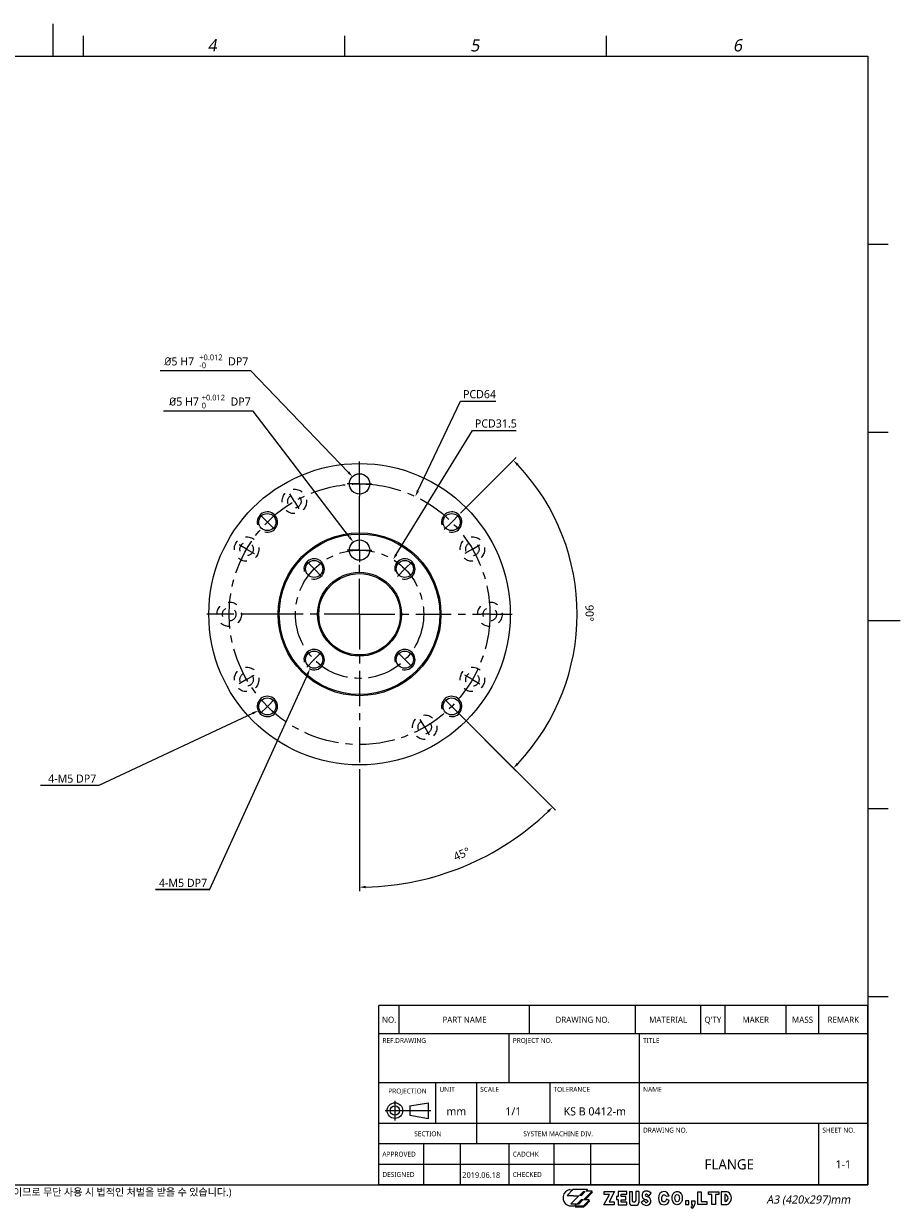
# Model space of a CAD drawing. Header units: millimetres. Extents: x 2 to 418, y 4 to 295.
# Tile 2 of 2: x 203 to 418, y 4 to 295. Entities that reach past the tile are written whole.
import ezdxf

# ---------------------------------------------------------------- set-up
doc = ezdxf.new("R2010")
doc.units = ezdxf.units.MM
doc.header["$LTSCALE"] = 23.1
doc.header["$PDMODE"] = 3
doc.header["$PDSIZE"] = 0.3125
doc.linetypes.add('CENTER', pattern=[0.6, 0.375, -0.075, 0.075, -0.075])
doc.linetypes.add('HIDDEN', pattern=[0.2, 0.1, -0.1])
doc.layers.get('0').update_dxf_attribs({"linetype": 'CONTINUOUS'})
doc.layers.get('Defpoints').update_dxf_attribs({"linetype": 'CONTINUOUS'})
for name, color, linetype in [('DEFAULT_1', 7, 'CENTER'), ('DEFAULT_2', 2, 'HIDDEN'), ('M1003501_PBL3', 7, 'CONTINUOUS'), ('NOTE', 7, 'CONTINUOUS'), ('RIGHT_VIEW_VBL2', 7, 'CONTINUOUS')]:
    doc.layers.add(name, color=color, linetype=linetype)
doc.styles.get("Standard").update_dxf_attribs({"font": 'malgun.ttf'})
doc.styles.add('TEXTSTYLE_2', font='malgun.ttf')
doc.styles.add('TEXTSTYLE_3', font='malgun.ttf')
doc.styles.add('TEXTSTYLE_4', font='malgun.ttf')
doc.dimstyles.new('DIMSTYLE_1', dxfattribs={"dimtxt": 2, "dimasz": 1.5, "dimexe": 1, "dimexo": 0.5, "dimgap": 2, "dimtad": 1, "dimdec": 1, "dimdsep": 46, "dimtxsty": 'Standard', "dimblk": '_FILLED', "dimblk1": '_FILLED', "dimblk2": '_FILLED', "dimcen": 0.09, "dimclrt": 134, "dimadec": 1, "dimazin": 2, "dimtp": 0.5, "dimtm": 0.5, "dimtfac": 1, "dimtdec": 65535, "dimtofl": 0, "dimtmove": 0, "dimatfit": 3, "dimldrblk": '_FILLED', "dimfxl": 1, "dimtolj": 1, "dimarcsym": 0})
doc.dimstyles.new('DIMSTYLE_11', dxfattribs={"dimtxt": 2, "dimasz": 1.5, "dimexe": 1, "dimexo": 0.5, "dimtad": 1, "dimdsep": 46, "dimtxsty": 'Standard', "dimblk": '_FILLED', "dimblk1": '_FILLED', "dimblk2": '_FILLED', "dimcen": 0.09, "dimclrt": 134, "dimazin": 2, "dimtp": 0.1, "dimtm": 0.1, "dimtfac": 1, "dimtofl": 0, "dimtmove": 0, "dimatfit": 1, "dimldrblk": '_FILLED', "dimfxl": 1, "dimtolj": 1, "dimarcsym": 0})
doc.dimstyles.new('DIMSTYLE_2', dxfattribs={"dimtxt": 2, "dimasz": 1.5, "dimexe": 1, "dimexo": 0.5, "dimtad": 1, "dimdsep": 46, "dimtxsty": 'Standard', "dimblk": '_FILLED', "dimblk1": '_FILLED', "dimblk2": '_FILLED', "dimcen": 0.09, "dimclrt": 134, "dimazin": 2, "dimtp": 0.3, "dimtm": 0.3, "dimtfac": 1, "dimtofl": 0, "dimtmove": 0, "dimatfit": 1, "dimldrblk": '_FILLED', "dimfxl": 1, "dimtolj": 1, "dimarcsym": 0})
doc.dimstyles.new('DIMSTYLE_9', dxfattribs={"dimtxt": 2, "dimasz": 1.5, "dimexe": 1, "dimexo": 0.5, "dimtad": 1, "dimdsep": 46, "dimtxsty": 'Standard', "dimblk": '_FILLED', "dimblk1": '_FILLED', "dimblk2": '_FILLED', "dimcen": 0.09, "dimclrt": 134, "dimazin": 2, "dimtol": 1, "dimtp": 0.012, "dimtfac": 1, "dimtofl": 0, "dimtmove": 0, "dimatfit": 1, "dimldrblk": '_FILLED', "dimfxl": 1, "dimtolj": 1, "dimarcsym": 0})
doc.dimstyles.get("Standard").update_dxf_attribs({"dimtxt": 2, "dimasz": 1.5, "dimexe": 1, "dimexo": 0.5, "dimtad": 1, "dimdsep": 46, "dimtxsty": 'Standard', "dimblk": '_FILLED', "dimblk1": '_FILLED', "dimblk2": '_FILLED', "dimcen": 0.09, "dimclrt": 134, "dimazin": 2, "dimtol": 1, "dimtp": 0.016, "dimtm": 0.016, "dimtfac": 1, "dimtofl": 0, "dimtmove": 0, "dimatfit": 3, "dimldrblk": '_FILLED', "dimfxl": 1, "dimtolj": 1, "dimarcsym": 0})

# ---------------------------------------------------------------- blocks, each defined once
blk = doc.blocks.new('_FILLED')
at = {"color": 0, "linetype": 'ByBlock'}
blk.add_solid([(0, 0), (-1, 0.2), (-1, -0.2)], dxfattribs=at)
blk = doc.blocks.new('*D4')
at = {"color": 0, "lineweight": -2, "transparency": 16777216}
for p, q in [((299.57, 180.31), (310.01, 202.37)), ((310.01, 202.37), (318.7, 202.37)), ((285.15, 150.03), (285.33, 150.03)), ((285.24, 149.94), (285.24, 150.12))]:
    blk.add_line(p, q, dxfattribs=at)
at = {"layer": 'Defpoints', "color": 0, "transparency": 16777216}
for p in [(298.93, 178.95), (271.54, 121.1)]:
    blk.add_point(p, dxfattribs=at)
at = {"color": 0, "lineweight": -2, "transparency": 16777216, "xscale": 1.5, "yscale": 1.5, "zscale": 1.5, "rotation": 244.6692947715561}
blk.add_blockref('_FILLED', (298.93, 178.95), dxfattribs=at)
at = {"color": 134, "transparency": 16777216, "insert": (310.64, 205.06), "char_height": 2, "attachment_point": 1}
blk.add_mtext('\\A1;PCD64', dxfattribs=at)
blk = doc.blocks.new('*D5')
at = {"color": 0, "lineweight": -2, "transparency": 16777216}
for p, q in [((294.26, 164.73), (312.93, 195.17)), ((312.93, 195.17), (323.65, 195.17)), ((285.15, 150.03), (285.33, 150.03)), ((285.24, 149.94), (285.24, 150.12))]:
    blk.add_line(p, q, dxfattribs=at)
at = {"layer": 'Defpoints', "color": 0, "transparency": 16777216}
for p in [(293.47, 163.45), (277, 136.6)]:
    blk.add_point(p, dxfattribs=at)
at = {"color": 0, "lineweight": -2, "transparency": 16777216, "xscale": 1.5, "yscale": 1.5, "zscale": 1.5, "rotation": 238.468847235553}
blk.add_blockref('_FILLED', (293.47, 163.45), dxfattribs=at)
at = {"color": 134, "transparency": 16777216, "insert": (313.56, 197.87), "char_height": 2, "attachment_point": 1}
blk.add_mtext('\\A1;PCD31.5', dxfattribs=at)
blk = doc.blocks.new('*D17')
at = {"color": 0, "lineweight": -2, "transparency": 16777216}
for p, q in [((258.56, 209.76), (236.32, 209.76)), ((282.46, 184.91), (258.56, 209.76)), ((285.15, 182.03), (285.33, 182.03)), ((285.24, 181.94), (285.24, 182.12))]:
    blk.add_line(p, q, dxfattribs=at)
at = {"layer": 'Defpoints', "color": 0, "transparency": 16777216}
for p in [(283.5, 183.83), (286.97, 180.23)]:
    blk.add_point(p, dxfattribs=at)
at = {"color": 0, "lineweight": -2, "transparency": 16777216, "xscale": 1.5, "yscale": 1.5, "zscale": 1.5, "rotation": 313.8825426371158}
blk.add_blockref('_FILLED', (283.5, 183.83), dxfattribs=at)
at = {"color": 134, "transparency": 16777216, "insert": (257.94, 213.79), "char_height": 2, "attachment_point": 3}
blk.add_mtext('\\A1;{\\fISOCPEUR|b0|i0|c0|p34;%%C}5 H7{\\fISOCPEUR|b0|i0|c0|p34; \\fMalgun Gothic|b0|i0|c129|p50;\\H0.7x;\\S+0.012^ -0;}  DP7', dxfattribs=at)
blk = doc.blocks.new('*D18')
at = {"color": 0, "lineweight": -2, "transparency": 16777216}
for p, q in [((310.06, 174.85), (323.71, 188.51)), ((308.22, 127.05), (323.71, 111.55))]:
    blk.add_line(p, q, dxfattribs=at)
blk.add_arc((285.24, 150.03), 53.42, 316.609, 43.391, dxfattribs=at)
at = {"layer": 'Defpoints', "color": 0, "transparency": 16777216}
for p in [(309.7, 174.49), (309.32, 174.12), (336.83, 136.2), (307.49, 127.78), (307.86, 127.4)]:
    blk.add_point(p, dxfattribs=at)
at = {"color": 0, "lineweight": -2, "transparency": 16777216, "xscale": 1.5, "yscale": 1.5, "zscale": 1.5}
for p, rotation in [((323.01, 187.8), 134.1954979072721), ((323.01, 112.26), 225.8045020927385)]:
    blk.add_blockref('_FILLED', p, dxfattribs=dict(at, rotation=rotation))
at = {"color": 134, "transparency": 16777216, "insert": (342.72, 150.3), "char_height": 2, "attachment_point": 2, "rotation": 270.2674}
blk.add_mtext('\\A1;90°', dxfattribs=at)
blk = doc.blocks.new('*D23')
at = {"color": 0, "lineweight": -2, "transparency": 16777216}
for p, q in [((259.15, 199.9), (237.14, 199.9)), ((282.81, 168.96), (259.15, 199.9)), ((285.15, 165.78), (285.33, 165.78)), ((285.24, 165.69), (285.24, 165.87))]:
    blk.add_line(p, q, dxfattribs=at)
at = {"layer": 'Defpoints', "color": 0, "transparency": 16777216}
for p in [(283.72, 167.76), (286.75, 163.79)]:
    blk.add_point(p, dxfattribs=at)
at = {"color": 0, "lineweight": -2, "transparency": 16777216, "xscale": 1.5, "yscale": 1.5, "zscale": 1.5, "rotation": 307.3962984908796}
blk.add_blockref('_FILLED', (283.72, 167.76), dxfattribs=at)
at = {"color": 134, "transparency": 16777216, "insert": (258.53, 203.92), "char_height": 2, "attachment_point": 3}
blk.add_mtext('\\A1;{\\fISOCPEUR|b0|i0|c0|p34;%%C}5 H7 {\\H0.7x;\\S+0.012^ 0;}  DP7', dxfattribs=at)
blk = doc.blocks.new('*D24')
at = {"color": 0, "lineweight": -2, "transparency": 16777216}
for p, q in [((258.99, 125.7), (221.23, 108.03)), ((262.52, 127.4), (262.7, 127.4)), ((262.61, 127.31), (262.61, 127.49)), ((221.23, 108.03), (207.91, 108.03))]:
    blk.add_line(p, q, dxfattribs=at)
at = {"layer": 'Defpoints', "color": 0, "transparency": 16777216}
for p in [(264.87, 128.46), (260.34, 126.34)]:
    blk.add_point(p, dxfattribs=at)
at = {"color": 0, "lineweight": -2, "transparency": 16777216, "xscale": 1.5, "yscale": 1.5, "zscale": 1.5, "rotation": 25.09027338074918}
blk.add_blockref('_FILLED', (260.34, 126.34), dxfattribs=at)
at = {"color": 134, "transparency": 16777216, "insert": (220.61, 110.69), "char_height": 2, "attachment_point": 3}
blk.add_mtext('\\A1;4-M5 DP7 ', dxfattribs=at)
blk = doc.blocks.new('*D25')
at = {"color": 0, "lineweight": -2, "transparency": 16777216}
for p, q in [((274.01, 138.89), (274.19, 138.89)), ((274.1, 138.8), (274.1, 138.98)), ((272.44, 135.25), (248.44, 82.42)), ((248.44, 82.42), (235.12, 82.42))]:
    blk.add_line(p, q, dxfattribs=at)
at = {"layer": 'Defpoints', "color": 0, "transparency": 16777216}
for p in [(275.13, 141.17), (273.06, 136.61)]:
    blk.add_point(p, dxfattribs=at)
at = {"color": 0, "lineweight": -2, "transparency": 16777216, "xscale": 1.5, "yscale": 1.5, "zscale": 1.5, "rotation": 65.56824685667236}
blk.add_blockref('_FILLED', (273.06, 136.61), dxfattribs=at)
at = {"color": 134, "transparency": 16777216, "insert": (247.82, 85.08), "char_height": 2, "attachment_point": 3}
blk.add_mtext('\\A1;4-M5 DP7', dxfattribs=at)
blk = doc.blocks.new('*D26')
at = {"color": 0, "lineweight": -2, "transparency": 16777216}
for p, q in [((308.22, 127.05), (333.31, 101.95)), ((285.24, 112.03), (285.24, 82.04))]:
    blk.add_line(p, q, dxfattribs=at)
blk.add_arc((285.24, 150.03), 66.99, 271.2829, 313.7171, dxfattribs=at)
at = {"layer": 'Defpoints', "color": 0, "transparency": 16777216}
for p in [(307.39, 127.87), (307.86, 127.4), (285.24, 113.2), (285.24, 112.53), (302.57, 85.32)]:
    blk.add_point(p, dxfattribs=at)
at = {"color": 0, "lineweight": -2, "transparency": 16777216, "xscale": 1.5, "yscale": 1.5, "zscale": 1.5}
for p, rotation in [((332.61, 102.66), 44.35852889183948), ((285.24, 83.04), 180.6414711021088)]:
    blk.add_blockref('_FILLED', p, dxfattribs=dict(at, rotation=rotation))
at = {"color": 134, "transparency": 16777216, "insert": (309.92, 92.11), "char_height": 2, "attachment_point": 2, "rotation": 23.0877}
blk.add_mtext('\\A1;45°', dxfattribs=at)
blk = doc.blocks.new('DATE_ZEUS_BL5', base_point=(315.17, 12.36))
at = {"color": 134}
blk.add_text('2019.06.18', height=1.4, dxfattribs=at).set_placement((310.45, 11.66))
blk = doc.blocks.new('TABLE_BL1', base_point=(350, 31.99))
at = {"color": 134}
for p, q in [((410, 53.99), (290, 53.99)), ((290, 9.99), (290, 53.99)), ((295, 46.99), (295, 53.99)), ((327, 46.99), (327, 53.99)), ((353, 46.99), (353, 53.99)), ((369, 46.99), (369, 53.99)), ((375, 46.99), (375, 53.99)), ((390, 46.99), (390, 53.99)), ((398, 46.99), (398, 53.99)), ((410, 9.99), (410, 53.99)), ((410, 46.99), (290, 46.99)), ((322, 34.99), (322, 46.99)), ((354, 9.99), (354, 46.99)), ((410, 34.99), (290, 34.99)), ((304, 24.99), (304, 34.99)), ((314, 19.99), (314, 34.99)), ((332, 24.99), (332, 34.99)), ((410, 24.99), (290, 24.99)), ((398, 9.99), (398, 24.99)), ((354, 19.99), (290, 19.99)), ((301, 9.99), (301, 19.99)), ((310, 9.99), (310, 19.99)), ((322, 9.99), (322, 19.99)), ((333, 9.99), (333, 19.99)), ((342, 9.99), (342, 19.99)), ((354, 14.99), (290, 14.99)), ((410, 9.99), (290, 9.99))]:
    blk.add_line(p, q, dxfattribs=at)
at = {"color": 134, "line_spacing_factor": 0.9, "style": 'TEXTSTYLE_4'}
for s, insert, char_height, width, attachment_point in [('NO.', (292.5, 51.24), 1.5, 3.6611, 2), ('PART NAME', (311, 51.24), 1.5, 11.6333, 2), ('DRAWING NO.', (340, 51.24), 1.5, 14.1389, 2), ('MATERIAL', (361, 51.24), 1.5, 9.6778, 2), ("Q'TY", (372, 51.24), 1.5, 4.3778, 2), ('MAKER', (382.5, 51.24), 1.5, 6.8611, 2), ('MASS', (394, 51.24), 1.5, 5.55, 2), ('REMARK', (404, 51.24), 1.5, 8.1333, 2), ('REF.DRAWING', (290.85, 45.99), 1.2, 10.8711, 1), ('PROJECT NO.', (322.85, 45.99), 1.2, 10.1822, 1), ('TITLE', (354.85, 45.99), 1.2, 3.8889, 1), ('PROJECTION', (297, 33.59), 1.2, 9.68, 2), ('UNIT', (304.85, 33.99), 1.2, 3.7822, 1), ('SCALE', (314.85, 33.99), 1.2, 4.7244, 1), ('TOLERANCE', (332.85, 33.99), 1.2, 9.1511, 1), ('NAME', (354.85, 33.99), 1.2, 4.7644, 1), ('1/1', (323, 28.99), 2, 4.163, 2), ('mm', (309, 28.99), 2, 4.8889, 2), ('KS B 0412-m ', (343, 28.99), 2, 17.4222, 2), ('DRAWING NO.', (354.85, 23.99), 1.2, 11.3111, 1), ('SHEET NO.', (398.85, 23.99), 1.2, 8.2444, 1), ('SECTION', (302, 23.09), 1.2, 6.7289, 2), ('SYSTEM MACHINE DIV.', (334, 23.09), 1.2, 17.7511, 2), ('APPROVED', (290.85, 18.09), 1.2, 8.4222, 1), ('CADCHK', (322.85, 18.09), 1.2, 6.6, 1), ('FLANGE', (376, 16.24), 2.5, 16.6019, 2), ('1-1', (404, 15.99), 2, 4.2074, 2), ('DESIGNED', (290.85, 13.09), 1.2, 7.9156, 1), ('CHECKED', (322.85, 13.09), 1.2, 7.2267, 1)]:
    blk.add_mtext(s, dxfattribs=dict(at, insert=insert, char_height=char_height, width=width, attachment_point=attachment_point))
blk = doc.blocks.new('A_BL3', base_point=(297.16, 28.19))
at = {"color": 134}
for p, q in [((293.93, 30.6), (293.93, 25.79)), ((297.55, 29.34), (302.21, 30.1)), ((297.55, 29.34), (297.55, 27.02)), ((302.21, 26.26), (302.21, 30.1)), ((291.54, 28.18), (302.77, 28.18)), ((297.55, 27.02), (302.21, 26.26))]:
    blk.add_line(p, q, dxfattribs=at)
for radius in [1.92, 1.16]:
    blk.add_circle((293.93, 28.18), radius, dxfattribs=at)
blk = doc.blocks.new('RIGHT_VIEW_VBL2', base_point=(340.38, 150.03))
at = {"layer": 'M1003501_PBL3', "color": 7}
for centre, radius in [((340.38, 150.03), 37), ((340.38, 182.03), 2.5), ((317.75, 172.66), 2.1), ((363, 172.66), 2.1), ((340.38, 150.03), 20), ((340.38, 150.03), 19.7), ((340.38, 165.78), 2.5), ((329.24, 161.16), 2.1), ((351.51, 161.16), 2.1), ((340.38, 150.03), 10.3), ((340.38, 150.03), 10), ((329.24, 138.89), 2.1), ((351.51, 138.89), 2.1), ((317.75, 127.4), 2.1), ((363, 127.4), 2.1)]:
    blk.add_circle(centre, radius, dxfattribs=at)
at = {"layer": 'M1003501_PBL3', "color": 2, "linetype": 'HIDDEN'}
for centre, radius in [((324.38, 177.74), 3), ((324.38, 177.74), 1.65), ((312.66, 166.03), 3), ((368.09, 166.03), 3), ((312.66, 166.03), 1.65), ((368.09, 166.03), 1.65), ((308.38, 150.03), 3), ((308.38, 150.03), 1.65), ((372.38, 150.03), 3), ((372.38, 150.03), 1.65), ((312.66, 134.03), 3), ((368.09, 134.03), 3), ((312.66, 134.03), 1.65), ((368.09, 134.03), 1.65), ((356.38, 122.31), 3), ((356.38, 122.31), 1.65)]:
    blk.add_circle(centre, radius, dxfattribs=at)
at = {"layer": 'M1003501_PBL3', "color": 134}
for centre in [(317.75, 172.66), (363, 172.66), (329.24, 161.16), (351.51, 161.16), (329.24, 138.89), (351.51, 138.89), (317.75, 127.4), (363, 127.4)]:
    blk.add_arc(centre, 2.5, 255, 195, dxfattribs=at)

msp = doc.modelspace()

# ---------------------------------------------------------------- linework, layer by layer
at = {"color": 7}
for p, q in [((210, 287), (210, 295)), ((25, 287), (410, 287)), ((410, 287), (410, 10)), ((410, 148.5), (418, 148.5)), ((5, 10), (410, 10))]:
    msp.add_line(p, q, dxfattribs=at)
at = {"color": 134}
for p, q in [((217.5, 287), (217.5, 292)), ((281.667, 287), (281.667, 292)), ((345.833, 287), (345.833, 292)), ((415, 240.833), (410, 240.833)), ((415, 194.667), (410, 194.667)), ((410, 102.333), (415, 102.333)), ((410, 56.167), (415, 56.167)), ((337.573, 8.782), (336.217, 7.364)), ((336.895, 8.782), (337.564, 8.773)), ((341.213, 8.782), (337.573, 8.782)), ((340.856, 8.372), (341.213, 8.737)), ((341.213, 8.737), (341.213, 8.782)), ((335.2, 7.1), (335.2, 6.401)), ((336.217, 7.364), (337.787, 7.364)), ((339.036, 7.292), (337.073, 5.259)), ((337.787, 7.364), (337.733, 7.292)), ((337.733, 7.292), (339.036, 7.292)), ((339.616, 6.249), (338.661, 5.295)), ((339.696, 5.981), (339.038, 5.295)), ((339.188, 5.295), (340.071, 6.249)), ((339.214, 7.346), (340.196, 8.318)), ((339.714, 7.346), (339.214, 7.346)), ((340.303, 8.059), (339.597, 7.346)), ((340.071, 6.249), (339.616, 6.249)), ((339.823, 5.981), (339.696, 5.981)), ((340.66, 8.318), (339.714, 7.346)), ((340.196, 8.318), (340.66, 8.318)), ((340.223, 4.786), (341.606, 6.213)), ((340.258, 6.294), (342.346, 8.372)), ((341.606, 6.294), (340.258, 6.294)), ((340.408, 8.059), (340.303, 8.059)), ((340.662, 6.294), (342.462, 8.14)), ((340.749, 4.929), (341.713, 5.937)), ((342.346, 8.372), (340.856, 8.372)), ((341.048, 8.568), (341.329, 8.568)), ((341.329, 8.568), (341.142, 8.372)), ((341.713, 6.044), (341.441, 6.044)), ((341.606, 6.213), (341.606, 6.294)), ((341.713, 5.937), (341.713, 6.044)), ((342.462, 8.14), (342.113, 8.14)), ((345.186, 5.034), (346.63, 7.581)), ((345.316, 8.327), (347.798, 8.327)), ((345.316, 7.581), (345.316, 8.327)), ((346.63, 7.581), (345.316, 7.581)), ((347.798, 8.327), (346.549, 5.748)), ((348.723, 7.062), (348.317, 7.062)), ((348.317, 7.062), (348.317, 6.332)), ((348.317, 6.332), (348.723, 6.332)), ((350.881, 8.294), (348.723, 8.294)), ((348.723, 8.294), (348.723, 7.062)), ((348.723, 6.332), (348.723, 5.034)), ((349.502, 7.645), (350.881, 7.645)), ((349.502, 7.062), (349.502, 7.645)), ((350.589, 7.062), (349.502, 7.062)), ((349.502, 6.316), (350.589, 6.316)), ((349.502, 5.683), (349.502, 6.316)), ((350.589, 6.316), (350.589, 7.062)), ((350.881, 7.645), (350.881, 8.294)), ((351.481, 8.294), (352.195, 8.294)), ((351.481, 8.294), (351.481, 5.564)), ((352.195, 8.294), (352.195, 6.089)), ((353.801, 8.294), (353.087, 8.294)), ((353.087, 8.294), (353.087, 6.089)), ((353.801, 8.294), (353.801, 5.564)), ((355.021, 6.1), (354.41, 5.629)), ((354.682, 7.872), (354.635, 7.71)), ((354.635, 7.71), (354.635, 7.042)), ((354.635, 7.042), (354.692, 6.87)), ((354.828, 8.086), (354.682, 7.872)), ((354.692, 6.87), (354.823, 6.697)), ((354.823, 6.697), (355.037, 6.499)), ((355.021, 8.243), (354.828, 8.086)), ((355.277, 8.373), (355.021, 8.243)), ((355.343, 5.753), (355.021, 6.1)), ((355.037, 6.499), (355.147, 6.431)), ((355.147, 6.431), (355.356, 6.374)), ((355.596, 8.431), (355.277, 8.373)), ((355.356, 6.374), (355.601, 6.321)), ((355.433, 7.571), (355.482, 7.621)), ((355.68, 7.104), (355.49, 7.205)), ((355.716, 8.431), (355.596, 8.431)), ((355.601, 6.321), (355.891, 6.197)), ((355.94, 7.034), (355.68, 7.104)), ((356.056, 8.389), (355.716, 8.431)), ((355.847, 7.616), (356.34, 7.302)), ((355.998, 5.831), (355.868, 5.684)), ((355.891, 6.197), (355.934, 6.128)), ((355.934, 6.128), (355.961, 6.09)), ((356.001, 5.955), (355.998, 5.831)), ((356.134, 8.364), (356.056, 8.389)), ((356.254, 8.3), (356.134, 8.364)), ((356.847, 7.881), (356.254, 8.3)), ((356.34, 7.302), (356.847, 7.881)), ((358.677, 7.349), (358.633, 6.682)), ((358.633, 6.682), (358.677, 6.113)), ((358.95, 7.864), (358.677, 7.349)), ((358.677, 6.113), (358.819, 5.697)), ((359.355, 8.17), (358.95, 7.864)), ((359.979, 8.335), (359.355, 8.17)), ((359.618, 7.306), (359.487, 7.043)), ((359.487, 6.222), (359.487, 7.043)), ((359.618, 5.959), (359.487, 6.222)), ((359.76, 7.459), (359.618, 7.306)), ((359.76, 5.806), (359.618, 5.959)), ((360.209, 7.459), (359.76, 7.459)), ((360.395, 8.225), (359.979, 8.335)), ((360.34, 5.948), (360.209, 5.806)), ((360.428, 6.113), (360.34, 5.948)), ((360.745, 8.072), (360.395, 8.225)), ((360.57, 6.419), (360.428, 6.113)), ((360.478, 7.14), (361.238, 7.295)), ((361.282, 6.113), (360.57, 6.419)), ((361.019, 7.711), (360.745, 8.072)), ((361.238, 7.295), (361.019, 7.711)), ((361.15, 5.806), (361.282, 6.113)), ((366.049, 6.012), (365.282, 6.012)), ((365.282, 6.012), (365.282, 5.137)), ((366.049, 5.137), (366.049, 6.012)), ((366.771, 6.012), (367.526, 6.012)), ((366.771, 6.012), (366.771, 5.137)), ((367.526, 6.012), (367.526, 5.228)), ((368.292, 8.278), (369.146, 8.278)), ((368.292, 5.137), (368.292, 8.278)), ((369.146, 8.278), (369.146, 5.903)), ((369.146, 5.903), (370.503, 5.903)), ((370.503, 5.903), (370.503, 5.137)), ((370.897, 8.278), (373.447, 8.278)), ((370.897, 7.556), (370.897, 8.278)), ((371.751, 7.556), (370.897, 7.556)), ((371.751, 5.137), (371.751, 7.556)), ((373.447, 7.556), (372.594, 7.556)), ((372.594, 7.556), (372.594, 5.137)), ((373.447, 8.278), (373.447, 7.556)), ((375.253, 8.278), (374.038, 8.278)), ((374.038, 8.278), (374.038, 5.137)), ((375.078, 7.556), (374.892, 7.556)), ((374.892, 7.556), (374.892, 5.859)), ((375.078, 5.859), (374.892, 5.859)), ((336.707, 4.84), (339.268, 4.84)), ((337.073, 5.259), (338.492, 5.259)), ((338.492, 5.259), (338.072, 4.84)), ((338.412, 4.84), (338.153, 4.563)), ((338.153, 4.563), (340.339, 4.563)), ((338.661, 5.295), (339.188, 5.295)), ((339.268, 4.84), (339.223, 4.786)), ((339.223, 4.786), (340.223, 4.786)), ((340.339, 4.563), (340.642, 4.929)), ((340.642, 4.929), (340.749, 4.929)), ((347.782, 5.034), (345.186, 5.034)), ((346.549, 5.748), (347.782, 5.748)), ((347.782, 5.748), (347.782, 5.034)), ((348.723, 5.034), (350.881, 5.034)), ((350.881, 5.683), (349.502, 5.683)), ((350.881, 5.034), (350.881, 5.683)), ((352.175, 4.97), (353.107, 4.97)), ((352.422, 5.748), (352.86, 5.748)), ((354.41, 5.629), (354.824, 5.184)), ((354.824, 5.184), (354.92, 5.106)), ((355.753, 5.606), (355.657, 5.61)), ((355.868, 5.684), (355.753, 5.606)), ((358.819, 5.697), (359.038, 5.39)), ((359.038, 5.39), (359.312, 5.182)), ((359.312, 5.182), (360.034, 5.084)), ((360.209, 5.806), (359.76, 5.806)), ((360.034, 5.084), (360.603, 5.182)), ((360.603, 5.182), (360.833, 5.292)), ((360.833, 5.292), (361.019, 5.554)), ((361.019, 5.554), (361.15, 5.806)), ((365.282, 5.137), (366.049, 5.137)), ((366.902, 4.2), (366.652, 4.549)), ((366.771, 5.137), (367.071, 5.137)), ((370.503, 5.137), (368.292, 5.137)), ((372.594, 5.137), (371.751, 5.137)), ((374.038, 5.137), (375.253, 5.137))]:
    msp.add_line(p, q, dxfattribs=at)
for centre, radius, start, end in [((274.099, 138.891), 2.5, 240.76761, 270), ((262.608, 127.4), 2.5, 198.37509, 270), ((337.161, 6.818), 1.982, 97.71868, 171.81467), ((337.297, 6.918), 2.16, 193.85604, 254.1695), ((352.649, 6.146), 0.458, 187.14569, 240.25657), ((352.633, 6.146), 0.458, 299.74343, 352.85431), ((355.591, 7.412), 0.225, 134.74062, 219.1909), ((355.699, 7.514), 0.373, 220.88185, 236.01823), ((355.642, 7.459), 0.227, 72.29606, 134.73032), ((355.555, 7.132), 0.565, 56.06187, 76.24254), ((355.633, 5.942), 1.134, 323.58635, 75.19713), ((355.773, 5.96), 0.229, 358.24839, 34.75986), ((359.943, 6.961), 0.565, 18.43988, 61.85518), ((374.807, 6.707), 0.891, 287.75009, 72.24991), ((375.166, 6.672), 1.608, 68.74298, 86.87929), ((374.807, 6.707), 1.741, 302.773, 57.227), ((352.12, 5.608), 0.64, 176.13466, 274.90828), ((353.162, 5.608), 0.64, 265.09172, 3.86535), ((355.623, 6.286), 1.374, 239.20005, 312.20086), ((355.68, 6.075), 0.466, 222.20895, 267.14673), ((366.062, 5.412), 1.045, 304.33206, 344.70985), ((366.062, 5.412), 1.475, 304.70198, 352.8342), ((375.166, 6.743), 1.608, 273.12071, 291.25702)]:
    msp.add_arc(centre, radius, start, end, dxfattribs=at)
msp.add_ellipse((363.217, 6.706), major_axis=(0, 0.901), ratio=0.59491, dxfattribs=at)
msp.add_open_spline([(363.217, 8.327), (363.081, 8.327), (362.946, 8.3), (362.706, 8.204), (362.6, 8.137), (362.421, 7.985), (362.347, 7.9), (362.141, 7.609), (362.056, 7.387), (361.959, 6.927), (361.948, 6.689), (361.999, 6.244), (362.053, 6.036), (362.222, 5.676), (362.326, 5.519), (362.583, 5.283), (362.719, 5.195), (363.035, 5.087), (363.216, 5.07), (363.555, 5.126), (363.71, 5.196), (363.963, 5.373), (364.064, 5.48), (364.226, 5.707), (364.288, 5.827), (364.444, 6.227), (364.485, 6.523), (364.456, 7.11), (364.387, 7.401), (364.165, 7.805), (364.066, 7.938), (363.8, 8.167), (363.63, 8.263), (363.363, 8.32), (363.29, 8.327), (363.217, 8.327)], degree=3, knots=[0, 0, 0, 0, 0.2331631, 0.2331631, 0.4663262, 0.4663262, 0.6994892, 0.6994892, 1.2293572, 1.2293572, 1.7592252, 1.7592252, 2.2398627, 2.2398627, 2.642737, 2.642737, 2.9407701, 2.9407701, 3.2388031, 3.2388031, 3.5368362, 3.5368362, 3.8348693, 3.8348693, 4.1329023, 4.1329023, 4.7959377, 4.7959377, 5.4589731, 5.4589731, 5.8081578, 5.8081578, 6.1573426, 6.1573426, 6.2831853, 6.2831853, 6.2831853, 6.2831853], dxfattribs=at)
at = {"layer": 'DEFAULT_1', "color": 1}
for p, q in [((285.236, 186.028), (285.236, 187.528)), ((285.236, 185.028), (285.236, 186.028)), ((285.236, 182.028), (285.236, 185.028)), ((285.236, 182.028), (282.236, 182.028)), ((285.236, 182.028), (285.236, 179.028)), ((285.236, 182.028), (288.236, 182.028)), ((269.236, 177.741), (268.161, 179.603)), ((269.236, 177.741), (270.311, 175.879)), ((285.236, 170.528), (285.236, 179.028)), ((262.608, 172.655), (260.77, 174.494)), ((307.863, 172.655), (309.702, 174.494)), ((262.608, 172.655), (264.447, 170.817)), ((307.863, 172.655), (306.025, 170.817)), ((285.236, 168.778), (285.236, 170.528)), ((285.236, 165.778), (285.236, 168.778)), ((257.523, 166.028), (255.661, 167.103)), ((257.523, 166.028), (259.385, 164.953)), ((285.236, 165.778), (282.236, 165.778)), ((285.236, 165.778), (285.236, 162.778)), ((285.236, 165.778), (288.236, 165.778)), ((312.948, 166.028), (311.086, 164.953)), ((312.948, 166.028), (314.81, 167.103)), ((274.099, 161.165), (272.26, 163.003)), ((296.373, 161.165), (298.211, 163.003)), ((274.099, 161.165), (275.937, 159.326)), ((285.236, 150.028), (285.236, 162.778)), ((296.373, 161.165), (294.534, 159.326)), ((249.236, 150.028), (247.736, 150.028)), ((251.086, 150.028), (249.236, 150.028)), ((253.236, 150.028), (251.086, 150.028)), ((264.736, 150.028), (253.236, 150.028)), ((285.236, 150.028), (264.736, 150.028)), ((285.236, 150.028), (285.236, 112.528)), ((285.236, 150.028), (315.086, 150.028)), ((317.236, 150.028), (315.086, 150.028)), ((317.236, 150.028), (322.736, 150.028)), ((274.099, 138.891), (275.937, 140.729)), ((296.373, 138.891), (294.534, 140.729)), ((274.099, 138.891), (272.26, 137.052)), ((296.373, 138.891), (298.211, 137.052)), ((257.523, 134.028), (255.661, 132.953)), ((257.523, 134.028), (259.385, 135.103)), ((312.948, 134.028), (311.086, 135.103)), ((312.948, 134.028), (314.81, 132.953)), ((262.608, 127.4), (264.447, 129.239)), ((307.863, 127.4), (306.025, 129.239)), ((262.608, 127.4), (260.77, 125.562)), ((307.863, 127.4), (309.702, 125.562)), ((301.236, 122.315), (300.161, 124.177)), ((301.236, 122.315), (302.311, 120.453))]:
    msp.add_line(p, q, dxfattribs=at)
at = {"layer": 'DEFAULT_1', "color": 134}
for radius in [32, 15.75]:
    msp.add_circle((285.236, 150.028), radius, dxfattribs=at)
at = {"layer": 'DEFAULT_1', "color": 1}
for radius in [32, 15.75]:
    msp.add_circle((285.236, 150.028), radius, dxfattribs=at)

# ---------------------------------------------------------------- block references
for name, p in [('TABLE_BL1', (349.998, 31.994)), ('A_BL3', (297.159, 28.193))]:
    msp.add_blockref(name, p)
at = {"color": 134}
msp.add_blockref('DATE_ZEUS_BL5', (315.17, 12.358), dxfattribs=at)
at = {"layer": 'RIGHT_VIEW_VBL2'}
msp.add_blockref('RIGHT_VIEW_VBL2', (285.236, 150.028), dxfattribs=at)

# ---------------------------------------------------------------- texts
at = {"color": 134, "line_spacing_factor": 0.9}
for s, insert, char_height, width, attachment_point, style in [('\\Q10.0;4', (247.922, 291.191), 3, 2.65748, 1, 'TEXTSTYLE_2'), ('\\Q10.0;5', (312.422, 291.191), 3, 2.65748, 1, 'TEXTSTYLE_2'), ('\\Q10.0;6', (376.922, 291.191), 3, 2.65748, 1, 'TEXTSTYLE_2'), ('\\Q10.0;A3 (420x297)mm', (395.456, 7.361), 2, 21.40741, 2, 'TEXTSTYLE_3')]:
    msp.add_mtext(s, dxfattribs=dict(at, insert=insert, char_height=char_height, width=width, attachment_point=attachment_point, style=style))
at = {"layer": 'DEFAULT_2', "color": 2, "linetype": 'HIDDEN', "insert": (25.896, 9.087), "char_height": 1.8, "width": 247.32667, "attachment_point": 1, "line_spacing_factor": 0.9, "style": 'TEXTSTYLE_4'}
msp.add_mtext('Any unauthorized use of this drawing will be penalized since it’s designed by Global ZEUS and its confidential information. (이 도면은 제우스에서 제작된 영업비밀 이므로 무단 사용 시 법적인 처벌을 받을 수 있습니다.)', dxfattribs=at)

# ---------------------------------------------------------------- dimensions: what is measured, and where the dimension line sits
at = {"color": 134}
for p1, p2, text, dimstyle, override, picture, middle in [((286.969, 180.226), (283.503, 183.83), '{\\fISOCPEUR|b0|i0|c0|p34;%%C}5 H7{\\fISOCPEUR|b0|i0|c0|p34; \\fMalgun Gothic|b0|i0|c129|p50;\\H0.7x;\\S+0.012^ -0;}  DP7', 'DIMSTYLE_9', {"dimtih": 1, "dimtoh": 1, "dimpost": '<>H7'}, '*D17', (247.13, 209.764)), ((286.754, 163.792), (283.717, 167.764), '{\\fISOCPEUR|b0|i0|c0|p34;%%C}5 H7 {\\H0.7x;\\S+0.012^ 0;}  DP7', 'DIMSTYLE_9', {"dimtih": 1, "dimtoh": 1, "dimpost": '<>H7'}, '*D23', (247.834, 199.896)), ((271.545, 121.104), (298.927, 178.951), 'PCD<>', 'DIMSTYLE_2', {"dimtih": 1, "dimtoh": 1, "dimpost": '<>'}, '*D4', (314.667, 202.373)), ((276.999, 136.603), (293.472, 163.452), 'PCD<>', 'DIMSTYLE_2', {"dimtih": 1, "dimtoh": 1, "dimpost": '<>'}, '*D5', (318.603, 195.167)), ((275.133, 141.167), (273.065, 136.615), '4-M<> DP7', 'DIMSTYLE_11', {"dimtih": 1, "dimtoh": 1, "dimpost": '<>'}, '*D25', (241.471, 82.419)), ((264.872, 128.46), (260.344, 126.34), '4-M<> DP7 ', 'DIMSTYLE_11', {"dimtih": 1, "dimtoh": 1, "dimpost": '<>'}, '*D24', (214.26, 108.027))]:
    dim = msp.add_diameter_dim_2p(p1=p1, p2=p2, text=text, dimstyle=dimstyle, override=override, dxfattribs=at)
    dim.commit()
    dim.dimension.update_dxf_attribs({"geometry": picture, "text_midpoint": middle, "dimtype": 163})
for base, line1, line2, picture, middle in [((336.831, 136.203), ((307.485, 127.778), (307.863, 127.4)), ((309.324, 174.116), (309.702, 174.494)), '*D18', (338.651, 150.277)), ((302.574, 85.32), ((285.236, 113.198), (285.236, 112.528)), ((307.389, 127.874), (307.863, 127.4)), '*D26', (311.505, 88.402))]:
    dim = msp.add_angular_dim_2l(base=base, line1=line1, line2=line2, dimstyle='DIMSTYLE_1', dxfattribs=at)
    dim.commit()
    dim.dimension.update_dxf_attribs({"geometry": picture, "text_midpoint": middle, "dimtype": 162})

# ---------------------------------------------------------------- leaders
at = {"layer": 'NOTE', "color": 134}
for points in [[(221.233, 108.027), (206.945, 108.027)], [(248.444, 82.419), (235.124, 82.419)]]:
    msp.add_leader(points, dimstyle='Standard', override={"dimtad": 0, "dimldrblk": 'NONE'}, dxfattribs=at)

doc.saveas('drawing.dxf')
